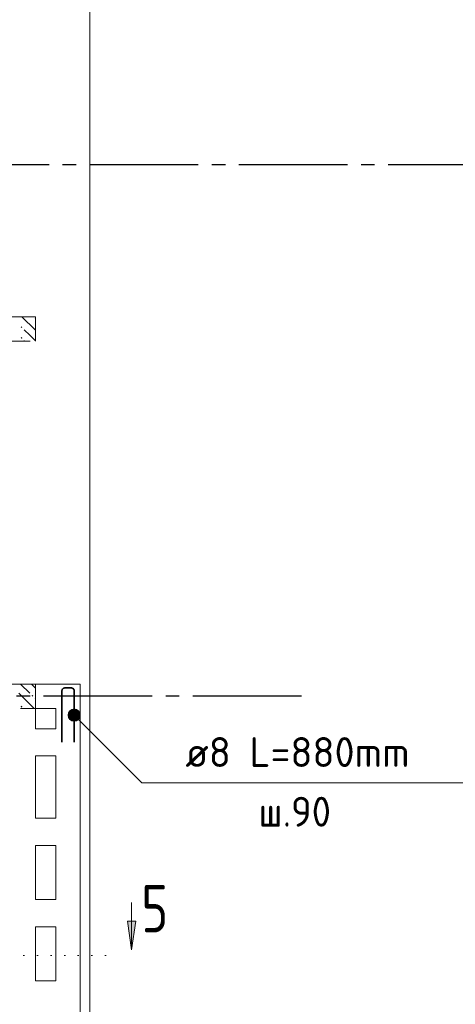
# Model space of a CAD drawing. Header units: millimetres. Extents: x 0 to 31770, y 0 to 42000.
# Tile 11 of 13: x 21908 to 25119, y 22357 to 29621. Entities that reach past the tile are written whole.
import ezdxf

# ---------------------------------------------------------------- set-up
doc = ezdxf.new("R2010")
doc.units = ezdxf.units.MM
for name, pattern in [('______2', [270, 200, -70]), ('______5', [1100, 800, -100, 100, -100]), ('______9', [100, 0, -100])]:
    doc.linetypes.add(name, pattern=pattern)
for name, color, linetype, lineweight in [('Standard', 7, 'Continuous', 25), ('ЖБ Перекрытие верхний уровень', 7, 'Continuous', 35), ('ЖБ Стена верхний уровень', 7, 'Continuous', 35), ('Оси', 40, '______5', 18), ('Позиционная метка номер позиции', 7, 'Continuous', 13), ('Узлы символ', 7, 'Continuous', 25)]:
    doc.layers.add(name, color=color, linetype=linetype, lineweight=lineweight)
doc.layers.add('Обрамление П-обр. равн.', color=7, linetype='Continuous', lineweight=25, true_color=0x5f1e0f)
doc.styles.add('ISOCPEUR', font='txt')

msp = doc.modelspace()

# ---------------------------------------------------------------- hatches: boundary and pattern name
at = {"layer": 'ЖБ Стена верхний уровень', "linetype": 'Continuous', "lineweight": 18, "transparency": 33554687}
for points in [[(22004.3, 27430), (22001, 27426.6), (21997.6, 27430)], [(21914.5, 27353.1), (21921, 27359.6), (21927.4, 27353.1), (21921, 27346.6)], [(21914.5, 27273.1), (21921, 27279.6), (21927.4, 27273.1), (21921, 27266.6)], [(21994.5, 24633.1), (22001, 24639.6), (22007.5, 24633.1), (22001, 24626.6)], [(21914.5, 24553.1), (21921, 24559.6), (21927.4, 24553.1), (21921, 24546.6)]]:
    msp.add_hatch(color=7, dxfattribs=at).paths.add_polyline_path(points, flags=16)
at = {"layer": 'Позиционная метка номер позиции', "linetype": 'Continuous', "lineweight": 13, "transparency": 33554687}
for points in [[(22265.7, 24502.5), (22297.5, 24534.3), (22277.2, 24522.8)], [(22297.5, 24534.3), (22265.7, 24502.5), (22265.7, 24479.5)], [(22297.5, 24534.3), (22265.7, 24479.5), (22320.5, 24534.3)], [(22320.5, 24534.3), (22265.7, 24479.5), (22277.2, 24459.2)], [(22320.5, 24534.3), (22277.2, 24459.2), (22340.8, 24522.8)], [(22340.8, 24522.8), (22277.2, 24459.2), (22297.5, 24447.7)], [(22340.8, 24522.8), (22297.5, 24447.7), (22352.3, 24502.5)], [(22352.3, 24502.5), (22297.5, 24447.7), (22320.5, 24447.7)], [(22352.3, 24502.5), (22320.5, 24447.7), (22352.3, 24479.5)], [(22352.3, 24479.5), (22320.5, 24447.7), (22340.8, 24459.2)]]:
    msp.add_hatch(color=7, dxfattribs=at).paths.add_polyline_path(points)
at = {"layer": 'Узлы символ', "linetype": 'Continuous', "lineweight": 13, "transparency": 33554687}
msp.add_hatch(color=7, dxfattribs=at).paths.add_polyline_path([(22762.6, 22969.9), (22732.6, 22759.9), (22702.6, 22969.9)], flags=16)

# ---------------------------------------------------------------- linework, layer by layer
at = {"layer": 'Standard', "color": 254, "linetype": 'Continuous', "lineweight": 18, "true_color": 0xc4c4ff, "transparency": 33554687}
msp.add_lwpolyline([(7319, 17859), (22425, 17859), (22425, 39571), (7319, 39571), (7319, 17859)], dxfattribs=at)
at = {"layer": 'ЖБ Перекрытие верхний уровень', "color": 7, "linetype": 'Continuous', "lineweight": 18, "transparency": 33554687}
for p, q in [((22174, 24720), (16924, 24720)), ((22354, 24720), (22174, 24720)), ((22354, 17930), (22354, 24720)), ((22024, 24390), (22024, 24540)), ((22024, 24540), (22174, 24540)), ((22174, 24540), (22174, 24390)), ((22174, 24390), (22024, 24390)), ((22024, 23730), (22024, 24190)), ((22024, 24190), (22174, 24190)), ((22174, 24190), (22174, 23730)), ((22174, 23730), (22024, 23730)), ((22024, 23530), (22174, 23530)), ((22024, 23130), (22024, 23530)), ((22174, 23530), (22174, 23130)), ((22174, 23130), (22024, 23130)), ((22024, 22530), (22024, 22930)), ((22024, 22930), (22174, 22930)), ((22174, 22930), (22174, 22530)), ((22174, 22530), (22024, 22530))]:
    msp.add_line(p, q, dxfattribs=at)
at = {"layer": 'ЖБ Стена верхний уровень', "color": 251, "linetype": '______2', "lineweight": 13, "true_color": 0x656565, "transparency": 33554687}
for p, q in [((22024, 27430), (21044, 27430)), ((22024, 27250), (22024, 27430)), ((16924, 27250), (22024, 27250)), ((22024, 24720), (16924, 24720)), ((22024, 24540), (22024, 24720)), ((16244, 24540), (22024, 24540))]:
    msp.add_line(p, q, dxfattribs=at)
at = {"layer": 'ЖБ Стена верхний уровень', "color": 9, "linetype": 'Continuous', "lineweight": 18, "true_color": 0xc7c7c7, "transparency": 33554687}
for p, q in [((21924.1, 27430), (22021, 27333.1)), ((22024, 27410.1), (22021, 27413.1)), ((21981, 27293.1), (21940.9, 27333.1)), ((21940.9, 27253.1), (21944.1, 27250)), ((22021, 27253.1), (21981, 27293.1)), ((21914.1, 24720), (21981, 24653.1)), ((21994.1, 24720), (22024, 24690.1)), ((21901, 24653.1), (22014.1, 24540)), ((22024, 24610.1), (22021, 24613.1))]:
    msp.add_line(p, q, dxfattribs=at)
at = {"layer": 'Обрамление П-обр. равн.', "color": 7, "linetype": 'Continuous', "lineweight": 13, "transparency": 33554687}
msp.add_line((23109, 23991), (24931, 23991), dxfattribs=at)
at = {"layer": 'Обрамление П-обр. равн.', "color": 7, "linetype": 'Continuous', "lineweight": 35, "transparency": 33554687}
msp.add_lwpolyline([(22219, 24291), (22219, 24671.9), (22219.5, 24675.4), (22220.7, 24679.1), (22222.6, 24682.4), (22224.9, 24685.1), (22227.6, 24687.4), (22230.9, 24689.3), (22234.6, 24690.5), (22238.1, 24691), (22289.9, 24691), (22293.4, 24690.5), (22297.1, 24689.3), (22300.4, 24687.4), (22303.1, 24685.1), (22305.4, 24682.4), (22307.3, 24679.1), (22308.5, 24675.4), (22309, 24671.9), (22309, 24291)], dxfattribs=at)
at = {"layer": 'Оси', "color": 8, "linetype": '______5', "lineweight": -3, "transparency": 33554687}
for p, q in [((26524, 28550), (4600, 28550)), ((23984, 24630), (4600, 24630))]:
    msp.add_line(p, q, dxfattribs=at)
at = {"layer": 'Позиционная метка номер позиции', "color": 7, "linetype": 'Continuous', "lineweight": 13, "transparency": 33554687}
for p, q in [((22277.2, 24522.8), (22277.2, 24522.8)), ((22340.8, 24522.8), (22340.8, 24522.8)), ((22277.2, 24459.2), (22277.2, 24459.2)), ((22340.8, 24459.2), (22340.8, 24459.2))]:
    msp.add_line(p, q, dxfattribs=at)
msp.add_lwpolyline([(22309, 24491), (22809, 23991), (25309, 23991)], dxfattribs=at)
msp.add_circle((22309, 24491), 45, dxfattribs=at)
at = {"layer": 'Узлы символ', "color": 7, "linetype": 'Continuous', "lineweight": 13, "transparency": 33554687}
for p, q in [((22732.6, 22759.9), (22732.6, 23107.4)), ((22732.6, 22759.9), (22702.6, 22969.9)), ((22702.6, 22969.9), (22762.6, 22969.9)), ((22732.6, 22969.9), (22732.6, 22984.9)), ((22762.6, 22969.9), (22732.6, 22759.9)), ((22732.6, 22759.9), (22732.6, 22759.9)), ((22732.6, 22759.9), (22732.6, 22759.9)), ((22732.6, 22759.9), (22732.6, 22759.9))]:
    msp.add_line(p, q, dxfattribs=at)
at = {"layer": 'Узлы символ', "color": 7, "linetype": '______9', "lineweight": 13, "transparency": 33554687}
msp.add_line((22539.3, 22718.1), (20398.8, 22718.1), dxfattribs=at)

# ---------------------------------------------------------------- texts
at = {"layer": 'Обрамление П-обр. равн.', "color": 7, "linetype": 'Continuous', "lineweight": 13, "transparency": 33554687, "char_height": 220, "attachment_point": 7, "style": 'ISOCPEUR'}
for s, insert, width in [('\\W0.98;ø8 L=880mm ', (23129, 24108.3), 1888.522), ('\\W0.94;ш.90 ', (23668, 23668.3), 807.149)]:
    msp.add_mtext(s, dxfattribs=dict(at, insert=insert, width=width))
at = {"layer": 'Узлы символ', "color": 7, "linetype": 'Continuous', "lineweight": 35, "transparency": 33554687, "insert": (22804, 22888.3), "char_height": 350, "width": 380.809, "attachment_point": 7, "style": 'ISOCPEUR'}
msp.add_mtext('\\W0.78;5', dxfattribs=at)

doc.saveas('drawing.dxf')
